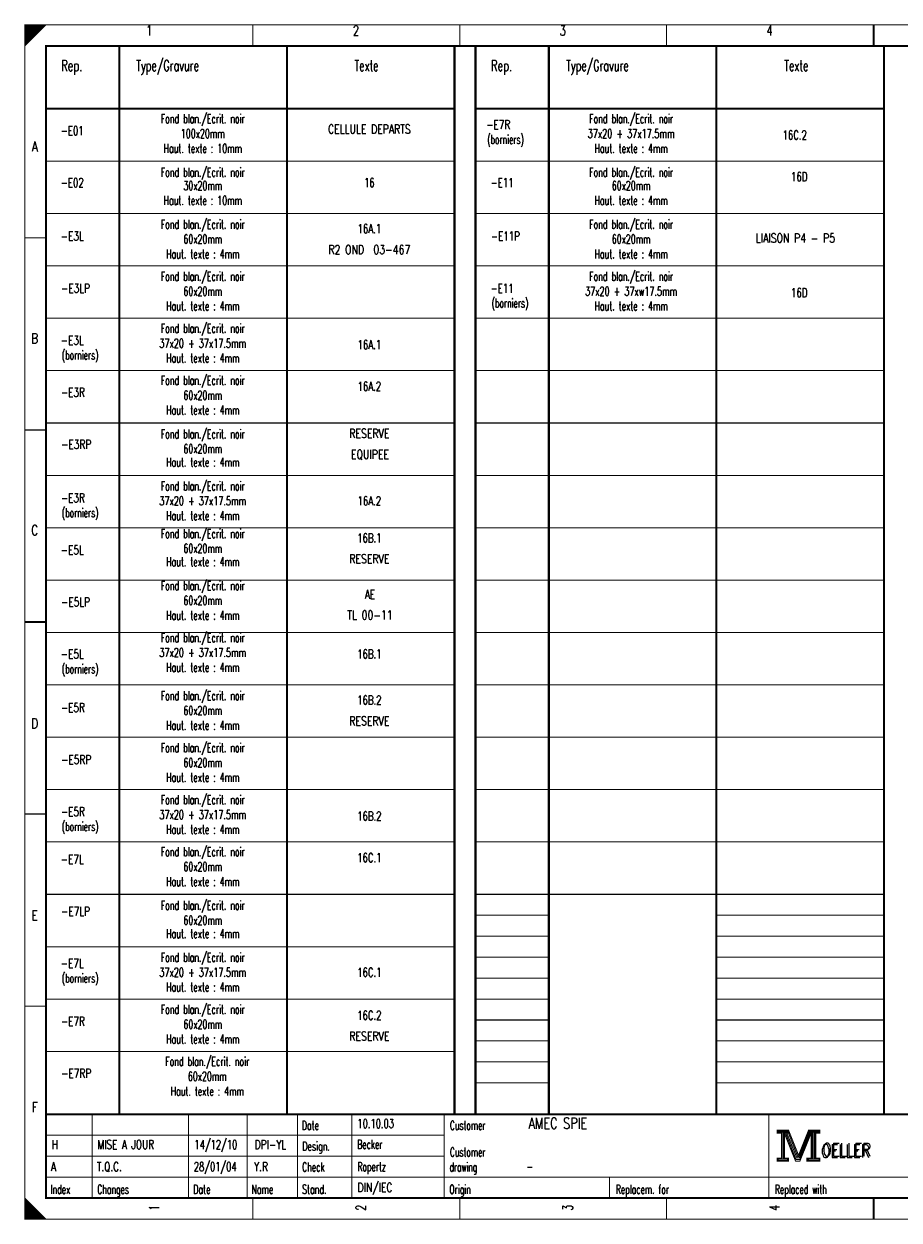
# Model space of a CAD drawing. Header units: centimetres. Extents: x 0 to 491, y -1040 to 69.
# Tile 91 of 181: x 250 to 271, y -720 to -691. Entities that reach past the tile are written whole.
import ezdxf
from ezdxf.enums import TextEntityAlignment as Align

# ---------------------------------------------------------------- set-up
doc = ezdxf.new("R2010")
doc.units = ezdxf.units.CM
doc.header["$MEASUREMENT"] = 0
doc.layers.get('0').update_dxf_attribs({"color": 9, "linetype": 'CONTINUOUS'})
doc.layers.add('TEXTE', color=3, linetype='CONTINUOUS')
doc.styles.get("Standard").update_dxf_attribs({"font": 'romans.shx', "bigfont": 'TXT.shx'})

msp = doc.modelspace()

# ---------------------------------------------------------------- linework, layer by layer
at = {"color": 0}
for points, const_width in [([(270.25, -692), (270.25, -691.5)], 0.05), ([(255.438, -691.5), (255.438, -692)], 0.025), ([(260.375, -691.5), (260.375, -692)], 0.025), ([(265.312, -691.5), (265.312, -692)], 0.025), ([(270.25, -691.5), (270.25, -692)], 0.025), ([(252.25, -692), (252.25, -717.5)], 0.05), ([(256.25, -692), (256.25, -717.5)], 0.05), ([(260.25, -692), (260.25, -717.5)], 0.05), ([(260.75, -692), (260.75, -717.5)], 0.05), ([(262.5, -692), (262.5, -717.5)], 0.05), ([(266.5, -692), (266.5, -717.5)], 0.05), ([(270.5, -692), (270.5, -717.5)], 0.05), ([(250.5, -693.5), (260.25, -693.5)], 0.05), ([(260.75, -693.5), (270.5, -693.5)], 0.05), ([(250.5, -694.75), (260.25, -694.75)], 0.025), ([(260.75, -694.75), (270.5, -694.75)], 0.025), ([(250.5, -696), (260.25, -696)], 0.025), ([(260.75, -696), (270.5, -696)], 0.025), ([(250, -696.583), (250.5, -696.583)], 0.025), ([(250.5, -697.25), (260.25, -697.25)], 0.025), ([(260.75, -697.25), (270.5, -697.25)], 0.025), ([(250.5, -698.5), (260.25, -698.5)], 0.025), ([(260.75, -698.5), (270.5, -698.5)], 0.025), ([(250.5, -699.75), (260.25, -699.75)], 0.025), ([(260.75, -699.75), (270.5, -699.75)], 0.025), ([(250, -701.167), (250.5, -701.167)], 0.025), ([(250.5, -701), (260.25, -701)], 0.025), ([(260.75, -701), (270.5, -701)], 0.025), ([(250.5, -702.25), (260.25, -702.25)], 0.025), ([(260.75, -702.25), (270.5, -702.25)], 0.025), ([(250.5, -703.5), (260.25, -703.5)], 0.025), ([(260.75, -703.5), (270.5, -703.5)], 0.025), ([(250.5, -704.75), (260.25, -704.75)], 0.025), ([(260.75, -704.75), (270.5, -704.75)], 0.025), ([(250.5, -705.75), (250, -705.75)], 0.05), ([(250, -705.75), (250.5, -705.75)], 0.025), ([(250.5, -706), (260.25, -706)], 0.025), ([(260.75, -706), (270.5, -706)], 0.025), ([(250.5, -707.25), (260.25, -707.25)], 0.025), ([(260.75, -707.25), (270.5, -707.25)], 0.025), ([(250.5, -708.5), (260.25, -708.5)], 0.025), ([(260.75, -708.5), (270.5, -708.5)], 0.025), ([(250.5, -709.75), (260.25, -709.75)], 0.025), ([(260.75, -709.75), (270.5, -709.75)], 0.025), ([(250, -710.333), (250.5, -710.333)], 0.025), ([(250.5, -711), (260.25, -711)], 0.025), ([(260.75, -711), (270.5, -711)], 0.025), ([(250.5, -712.25), (260.25, -712.25)], 0.025), ([(260.75, -712.25), (270.5, -712.25)], 0.025), ([(260.75, -712.25), (262.5, -712.25)], 0.025), ([(266.5, -712.25), (270.5, -712.25)], 0.025), ([(260.75, -712.75), (262.5, -712.75)], 0.025), ([(266.5, -712.75), (270.5, -712.75)], 0.025), ([(260.75, -713.25), (262.5, -713.25)], 0.025), ([(266.5, -713.25), (270.5, -713.25)], 0.025), ([(250.5, -713.5), (260.25, -713.5)], 0.025), ([(260.75, -713.75), (262.5, -713.75)], 0.025), ([(266.5, -713.75), (270.5, -713.75)], 0.025), ([(260.75, -714.25), (262.5, -714.25)], 0.025), ([(266.5, -714.25), (270.5, -714.25)], 0.025), ([(250.5, -714.75), (260.25, -714.75)], 0.025), ([(260.75, -714.75), (262.5, -714.75)], 0.025), ([(266.5, -714.75), (270.5, -714.75)], 0.025), ([(250, -714.917), (250.5, -714.917)], 0.025), ([(260.75, -715.25), (262.5, -715.25)], 0.025), ([(266.5, -715.25), (270.5, -715.25)], 0.025), ([(260.75, -715.75), (262.5, -715.75)], 0.025), ([(266.5, -715.75), (270.5, -715.75)], 0.025), ([(250.5, -716), (260.25, -716)], 0.025), ([(260.75, -716.25), (262.5, -716.25)], 0.025), ([(266.5, -716.25), (270.5, -716.25)], 0.025), ([(260.75, -716.75), (262.5, -716.75)], 0.025), ([(266.5, -716.75), (270.5, -716.75)], 0.025), ([(290, -717.5), (250.5, -717.5)], 0.05), ([(251.6, -719.5), (251.6, -717.5)], 0.025), ([(253.9, -719.5), (253.9, -717.5)], 0.025), ([(255.3, -719.5), (255.3, -717.5)], 0.025), ([(256.5, -717.5), (256.5, -719.5)], 0.025), ([(257.8, -717.5), (257.8, -719.5)], 0.025), ([(260, -717.5), (260, -719.5)], 0.025), ([(267.75, -717.5), (267.75, -719.5)], 0.025), ([(250.5, -718), (260, -718)], 0.025), ([(268.15, -717.95), (268.4, -718.58)], 0.025), ([(268.47, -718.51), (268.7, -717.94)], 0.025), ([(250.5, -718.5), (260, -718.5)], 0.025), ([(268.4, -718.58), (268.46, -718.58)], 0.025), ([(250.5, -719), (272, -719)], 0.025), ([(263.95, -719), (263.95, -719.5)], 0.025), ([(255.438, -720), (255.438, -719.5)], 0.025), ([(260.375, -720), (260.375, -719.5)], 0.025), ([(265.312, -720), (265.312, -719.5)], 0.025), ([(270.25, -719.5), (270.25, -720)], 0.05), ([(270.25, -720), (270.25, -719.5)], 0.025), ([(250.475, -720), (250.475, -719.975)], 0.025)]:
    msp.add_lwpolyline(points, dxfattribs=dict(at, const_width=const_width))
at = {"color": 0, "const_width": 0.025, "flags": 128}
for points in [[(250, -705.75), (250, -691.5), (290.5, -691.5), (290.5, -720), (250, -720), (250, -705.75)], [(250, -691.5), (250.5, -691.5), (250, -692), (250, -691.5)], [(250.025, -691.5), (250.025, -691.975), (250.05, -691.95), (250.05, -691.5), (250.075, -691.5), (250.075, -691.925), (250.1, -691.9), (250.1, -691.5), (250.125, -691.5), (250.125, -691.875), (250.15, -691.85), (250.15, -691.5), (250.175, -691.5), (250.175, -691.825), (250.2, -691.8)], [(250.2, -691.8), (250.2, -691.5), (250.225, -691.5), (250.225, -691.775), (250.25, -691.75), (250.25, -691.5), (250.275, -691.5), (250.275, -691.725), (250.3, -691.7), (250.3, -691.5), (250.325, -691.5), (250.325, -691.675), (250.35, -691.65), (250.35, -691.5), (250.375, -691.5)], [(250.375, -691.5), (250.375, -691.625), (250.4, -691.6), (250.4, -691.5), (250.425, -691.5), (250.425, -691.575), (250.45, -691.55), (250.45, -691.5), (250.475, -691.5), (250.475, -691.525)], [(267.95, -717.88), (267.95, -717.95), (268.05, -717.95), (268.05, -718.55), (267.95, -718.55), (267.95, -718.62), (268.22, -718.62), (268.22, -718.55), (268.12, -718.55), (268.12, -717.95), (268.22, -717.95), (268.22, -717.88), (267.95, -717.88)], [(268.07, -717.93), (268.07, -718.57), (268.1, -718.57), (268.1, -717.93)], [(268.12, -717.95), (268.39, -718.62), (268.49, -718.62), (268.76, -717.95)], [(268.18, -717.95), (268.42, -718.54), (268.46, -718.54)], [(268.22, -717.88), (268.46, -718.48), (268.7, -717.88)], [(268.22, -717.95), (268.44, -718.51), (268.47, -718.51)], [(268.46, -718.58), (268.49, -718.58), (268.74, -717.95)], [(268.46, -718.54), (268.48, -718.54), (268.72, -717.95)], [(268.76, -717.95), (268.76, -718.55), (268.66, -718.55), (268.66, -718.62), (268.71, -718.62)], [(268.7, -717.88), (268.7, -717.95), (268.8, -717.95), (268.8, -718.55), (268.7, -718.55), (268.7, -718.62), (268.97, -718.62), (268.97, -718.55), (268.87, -718.55), (268.87, -717.95), (268.97, -717.95), (268.97, -717.88), (268.7, -717.88)], [(268.78, -717.93), (268.78, -718.57), (268.83, -718.57), (268.83, -717.93), (268.85, -717.93), (268.85, -718.57)], [(250, -719.5), (250, -720), (250.5, -720), (250, -719.5), (250.025, -719.525), (250.025, -720), (250.05, -720), (250.05, -719.55), (250.075, -719.575), (250.075, -720), (250.1, -720), (250.1, -719.6), (250.125, -719.625), (250.125, -720), (250.15, -720)], [(250.15, -720), (250.15, -719.65), (250.175, -719.675), (250.175, -720), (250.2, -720), (250.2, -719.7), (250.225, -719.725), (250.225, -720), (250.25, -720), (250.25, -719.75), (250.275, -719.775), (250.275, -720), (250.3, -720), (250.3, -719.8), (250.325, -719.825)], [(250.325, -719.825), (250.325, -720), (250.35, -720), (250.35, -719.85), (250.375, -719.875), (250.375, -720), (250.4, -720), (250.4, -719.9), (250.425, -719.925), (250.425, -720), (250.45, -720), (250.45, -719.95), (250.475, -719.975)]]:
    msp.add_lwpolyline(points, dxfattribs=at)
at = {"color": 0, "flags": 128}
for points, const_width in [([(250, -691.5), (290.5, -691.5), (290.5, -720), (250, -720)], 0.025), ([(250.5, -692), (290, -692), (290, -719.5), (250.5, -719.5)], 0.05), ([(250.5, -692), (290, -692), (290, -719.5), (250.5, -719.5)], 0.025), ([(267.97, -717.9), (268.2, -717.9), (268.2, -717.93), (267.97, -717.93)], 0.025), ([(268.72, -717.9), (268.95, -717.9), (268.95, -717.93), (268.72, -717.93)], 0.025), ([(267.97, -718.57), (268.2, -718.57), (268.2, -718.6), (267.97, -718.6)], 0.025), ([(268.68, -718.57), (268.95, -718.57), (268.95, -718.6), (268.68, -718.6)], 0.025)]:
    msp.add_lwpolyline(points, close=True, dxfattribs=dict(at, const_width=const_width))

# ---------------------------------------------------------------- texts
at = {"color": 0}
for s, height, width, p in [('1', 0.238, 0.672, (252.965, -691.514)), ('2', 0.238, 0.672, (257.899, -691.514)), ('3', 0.238, 0.672, (262.832, -691.514)), ('4', 0.238, 0.672, (267.766, -691.514)), ('Fond blan./Ecrit. noir', 0.21431, 0.636364, (254.243, -693.63)), ('Fond blan./Ecrit. noir', 0.21431, 0.636364, (264.465, -693.63)), ('100x20mm', 0.2143, 0.645, (254.243, -693.984)), ('CELLULE DEPARTS', 0.21431, 0.755733, (258.218, -693.878)), ('37x20 + 37x17.5mm', 0.21431, 0.660706, (264.465, -693.984)), ('16C.2', 0.2143, 0.6944, (268.369, -694.02)), ('A', 0.238, 0.76, (250.233, -694.283)), ('Haut. texte : 10mm', 0.21431, 0.643556, (254.243, -694.339)), ('Haut. texte : 4mm', 0.21431, 0.641882, (264.465, -694.339)), ('Fond blan./Ecrit. noir', 0.21431, 0.636364, (254.243, -694.907)), ('Fond blan./Ecrit. noir', 0.21431, 0.636364, (264.465, -694.907)), ('16', 0.2143, 0.672, (258.218, -695.156)), ('16D', 0.2143, 0.701333, (268.475, -695.014)), ('30x20mm', 0.2143, 0.641143, (254.243, -695.227)), ('60x20mm', 0.2143, 0.641143, (264.465, -695.227)), ('Haut. texte : 10mm', 0.21431, 0.643556, (254.243, -695.582)), ('Haut. texte : 4mm', 0.21431, 0.641882, (264.465, -695.582)), ('Fond blan./Ecrit. noir', 0.21431, 0.636364, (254.243, -696.149)), ('16A.1', 0.2143, 0.6944, (258.218, -696.256)), ('Fond blan./Ecrit. noir', 0.21431, 0.636364, (264.465, -696.149)), ('60x20mm', 0.2143, 0.641143, (254.243, -696.504)), ('60x20mm', 0.2143, 0.641143, (264.465, -696.504)), ('LIAISON P4 - P5', 0.21431, 0.76, (268.386, -696.479)), ('Haut. texte : 4mm', 0.21431, 0.641882, (254.243, -696.859)), ('R2 OND  03-467', 0.21431, 0.76, (258.218, -696.753)), ('Haut. texte : 4mm', 0.21431, 0.641882, (264.465, -696.859)), ('Fond blan./Ecrit. noir', 0.21431, 0.636364, (254.243, -697.392)), ('Fond blan./Ecrit. noir', 0.21431, 0.636364, (264.465, -697.392)), ('60x20mm', 0.2143, 0.641143, (254.243, -697.747)), ('37x20 + 37xw17.5mm', 0.21431, 0.657333, (264.465, -697.747)), ('16D', 0.2143, 0.701333, (268.475, -697.782)), ('Haut. texte : 4mm', 0.21431, 0.641882, (254.243, -698.101)), ('Haut. texte : 4mm', 0.21431, 0.641882, (264.465, -698.101)), ('Fond blan./Ecrit. noir', 0.21431, 0.636364, (254.243, -698.634)), ('B', 0.238, 0.76, (250.233, -698.861)), ('37x20 + 37x17.5mm', 0.21431, 0.660706, (254.243, -698.989)), ('16A.1', 0.2143, 0.6944, (258.218, -699.024)), ('Haut. texte : 4mm', 0.21431, 0.641882, (254.243, -699.344)), ('Fond blan./Ecrit. noir', 0.21431, 0.636364, (254.243, -699.876)), ('16A.2', 0.2143, 0.6944, (258.218, -700.018)), ('60x20mm', 0.2143, 0.641143, (254.243, -700.231)), ('Haut. texte : 4mm', 0.21431, 0.641882, (254.243, -700.586)), ('Fond blan./Ecrit. noir', 0.21431, 0.636364, (254.243, -701.154)), ('RESERVE', 0.2143, 0.76, (258.218, -701.143)), ('60x20mm', 0.2143, 0.641143, (254.243, -701.509)), ('EQUIPEE', 0.2143, 0.76, (258.233, -701.643)), ('Haut. texte : 4mm', 0.21431, 0.641882, (254.243, -701.828)), ('Fond blan./Ecrit. noir', 0.21431, 0.636364, (254.243, -702.396)), ('37x20 + 37x17.5mm', 0.21431, 0.660706, (254.243, -702.751)), ('16A.2', 0.2143, 0.6944, (258.218, -702.751)), ('Haut. texte : 4mm', 0.21431, 0.641882, (254.243, -703.106)), ('C', 0.238, 0.76, (250.233, -703.439)), ('Fond blan./Ecrit. noir', 0.21431, 0.636364, (254.243, -703.532)), ('16B.1', 0.2143, 0.6944, (258.218, -703.638)), ('60x20mm', 0.2143, 0.641143, (254.243, -703.887)), ('Haut. texte : 4mm', 0.21431, 0.641882, (254.243, -704.206)), ('RESERVE', 0.2143, 0.76, (258.218, -704.135)), ('Fond blan./Ecrit. noir', 0.21431, 0.636364, (254.243, -704.774)), ('60x20mm', 0.2143, 0.641143, (254.243, -705.129)), ('AE', 0.2143, 0.6944, (258.233, -704.981)), ('Haut. texte : 4mm', 0.21431, 0.641882, (254.243, -705.484)), ('TL 00-11', 0.2143, 0.76, (258.233, -705.478)), ('Fond blan./Ecrit. noir', 0.21431, 0.636364, (254.243, -706.016)), ('37x20 + 37x17.5mm', 0.21431, 0.660706, (254.243, -706.371)), ('16B.1', 0.2143, 0.6944, (258.218, -706.407)), ('Haut. texte : 4mm', 0.21431, 0.641882, (254.243, -706.726)), ('Fond blan./Ecrit. noir', 0.21431, 0.636364, (254.243, -707.4)), ('60x20mm', 0.2143, 0.641143, (254.243, -707.755)), ('16B.2', 0.2143, 0.6944, (258.218, -707.507)), ('RESERVE', 0.2143, 0.76, (258.218, -708.004)), ('D', 0.238, 0.76, (250.233, -708.053)), ('Haut. texte : 4mm', 0.21431, 0.641882, (254.243, -708.11)), ('Fond blan./Ecrit. noir', 0.21431, 0.636364, (254.243, -708.643)), ('60x20mm', 0.2143, 0.641143, (254.243, -708.998)), ('Haut. texte : 4mm', 0.21431, 0.641882, (254.243, -709.352)), ('Fond blan./Ecrit. noir', 0.21431, 0.636364, (254.243, -709.885)), ('37x20 + 37x17.5mm', 0.21431, 0.660706, (254.243, -710.24)), ('16B.2', 0.2143, 0.6944, (258.218, -710.275)), ('Haut. texte : 4mm', 0.21431, 0.641882, (254.243, -710.595)), ('Fond blan./Ecrit. noir', 0.21431, 0.636364, (254.243, -711.127)), ('16C.1', 0.2143, 0.6944, (258.218, -711.269)), ('60x20mm', 0.2143, 0.641143, (254.243, -711.482)), ('Haut. texte : 4mm', 0.21431, 0.641882, (254.243, -711.837)), ('Fond blan./Ecrit. noir', 0.21431, 0.636364, (254.243, -712.405)), ('E', 0.238, 0.76, (250.233, -712.632)), ('60x20mm', 0.2143, 0.641143, (254.243, -712.76)), ('Haut. texte : 4mm', 0.21431, 0.641882, (254.243, -713.079)), ('Fond blan./Ecrit. noir', 0.21431, 0.636364, (254.243, -713.647)), ('37x20 + 37x17.5mm', 0.21431, 0.660706, (254.243, -714.002)), ('16C.1', 0.2143, 0.6944, (258.218, -714.002)), ('Haut. texte : 4mm', 0.21431, 0.641882, (254.243, -714.357)), ('Fond blan./Ecrit. noir', 0.21431, 0.636364, (254.243, -714.889)), ('16C.2', 0.2143, 0.6944, (258.218, -715.031)), ('60x20mm', 0.2143, 0.641143, (254.243, -715.244)), ('Haut. texte : 4mm', 0.21431, 0.641882, (254.243, -715.599)), ('RESERVE', 0.2143, 0.76, (258.218, -715.528)), ('Fond blan./Ecrit. noir', 0.21431, 0.636364, (254.35, -716.131)), ('60x20mm', 0.2143, 0.641143, (254.35, -716.486)), ('Haut. texte : 4mm', 0.21431, 0.641882, (254.35, -716.841)), ('F', 0.238, 0.76, (250.233, -717.21))]:
    msp.add_text(s, height=height, dxfattribs=dict(at, width=width)).set_placement(p, align=Align.TOP_CENTER)
for s, height, width, p in [('Type/Gravure', 0.26194, 0.634667, (252.655, -692.338)), ('Type/Gravure', 0.26194, 0.634667, (262.912, -692.338)), ('Rep.', 0.2619, 0.664, (250.863, -692.338)), ('Texte', 0.2619, 0.632, (257.861, -692.338)), ('Rep.', 0.2619, 0.664, (261.12, -692.338)), ('Texte', 0.2619, 0.632, (268.119, -692.338)), ('-E01', 0.2143, 0.7, (250.856, -693.913)), ('-E7R', 0.2143, 0.722, (261.009, -693.771)), ('(borniers)', 0.2143, 0.6192, (261.029, -694.126)), ('-E02', 0.2143, 0.7, (250.856, -695.156)), ('-E11', 0.2143, 0.7, (261.113, -695.156)), ('-E3L', 0.2143, 0.722, (250.856, -696.433)), ('-E11P', 0.2143, 0.712, (261.119, -696.433)), ('-E3LP', 0.2143, 0.7296, (250.862, -697.676)), ('-E11', 0.2143, 0.7, (261.113, -697.676)), ('(borniers)', 0.2143, 0.6192, (261.135, -698.031)), ('-E3L', 0.2143, 0.722, (250.856, -698.918)), ('(borniers)', 0.2143, 0.6192, (250.878, -699.273)), ('-E3R', 0.2143, 0.722, (250.858, -700.16)), ('-E3RP', 0.2143, 0.7296, (250.864, -701.402)), ('-E3R', 0.2143, 0.722, (250.858, -702.68)), ('(borniers)', 0.2143, 0.6192, (250.878, -703.035)), ('-E5L', 0.2143, 0.722, (250.856, -703.922)), ('-E5LP', 0.2143, 0.7296, (250.862, -705.164)), ('-E5L', 0.2143, 0.722, (250.856, -706.407)), ('(borniers)', 0.2143, 0.6192, (250.878, -706.762)), ('-E5R', 0.2143, 0.722, (250.858, -707.684)), ('-E5RP', 0.2143, 0.7296, (250.864, -708.927)), ('-E5R', 0.2143, 0.722, (250.858, -710.169)), ('(borniers)', 0.2143, 0.6192, (250.878, -710.524)), ('-E7L', 0.2143, 0.722, (250.856, -711.304)), ('-E7LP', 0.2143, 0.7296, (250.862, -712.547)), ('-E7L', 0.2143, 0.722, (250.856, -713.789)), ('(borniers)', 0.2143, 0.6192, (250.878, -714.144)), ('-E7R', 0.2143, 0.722, (250.858, -715.173)), ('-E7RP', 0.2143, 0.7296, (250.864, -716.415)), ('Date', 0.2143, 0.64, (256.605, -717.658)), ('Customer', 0.2143, 0.62, (260.14, -717.658)), ('Design.', 0.2143, 0.636571, (256.619, -718.154)), ('Customer', 0.2143, 0.62, (260.14, -718.296)), ('OELLER', 0.3096, 0.76, (268.996, -718.225)), ('OELLER', 0.3096, 0.76, (268.996, -718.225)), ('OELLER', 0.3096, 0.76, (269.032, -718.19)), ('Check', 0.2143, 0.632, (256.612, -718.651)), ('drawing', 0.2143, 0.6, (260.133, -718.651)), ('Index', 0.2143, 0.632, (250.609, -719.184)), ('Changes', 0.2143, 0.622857, (251.726, -719.184)), ('Stand.', 0.2143, 0.642667, (256.612, -719.184)), ('Origin', 0.2143, 0.626667, (260.127, -719.184)), ('Replacem. for', 0.21431, 0.627077, (264.097, -719.184)), ('Replaced with', 0.21431, 0.619692, (267.895, -719.184)), ('Date', 0.2143, 0.64, (254.015, -719.184)), ('Name', 0.2143, 0.64, (255.404, -719.184))]:
    msp.add_text(s, height=height, dxfattribs=dict(at, width=width)).set_placement(p, align=Align.TOP_LEFT)
for s, height, width, p in [('10.10.03', 0.2143, 0.678, (257.934, -717.892)), ('AMEC SPIE', 0.2619, 0.752889, (262.016, -717.923)), ('Becker', 0.2143, 0.626667, (257.927, -718.389)), ('A', 0.214, 0.76, (250.621, -718.921)), ('T.Q.C.', 0.2143, 0.728, (251.716, -718.921)), ('28/01/04', 0.2143, 0.678, (254.029, -718.921)), ('Y.R', 0.2143, 0.738667, (255.467, -718.921)), ('Ropertz', 0.2143, 0.622857, (257.932, -718.921)), ('-', 0.214, 0.696, (261.965, -718.921)), ('DIN/IEC', 0.2143, 0.750857, (257.935, -719.418))]:
    msp.add_text(s, height=height, dxfattribs=dict(at, width=width)).set_placement(p, align=Align.BOTTOM_LEFT)
at = {"color": 0, "width": 0.672}
for s, p in [('1', (252.965, -719.73)), ('2', (257.899, -719.73)), ('3', (262.832, -719.73)), ('4', (267.766, -719.73))]:
    msp.add_text(s, height=0.238, rotation=90, dxfattribs=at).set_placement(p, align=Align.TOP_CENTER)
at = {"layer": 'TEXTE'}
for s, height, width, p in [('H', 0.214, 0.76, (250.636, -718.393)), ('MISE A JOUR', 0.21431, 0.728, (251.731, -718.393)), ('14/12/10', 0.2143, 0.678, (254.044, -718.393)), ('DPI-YL', 0.2143, 0.738667, (255.481, -718.393))]:
    msp.add_text(s, height=height, dxfattribs=dict(at, width=width)).set_placement(p, align=Align.BOTTOM_LEFT)

doc.saveas('drawing.dxf')
